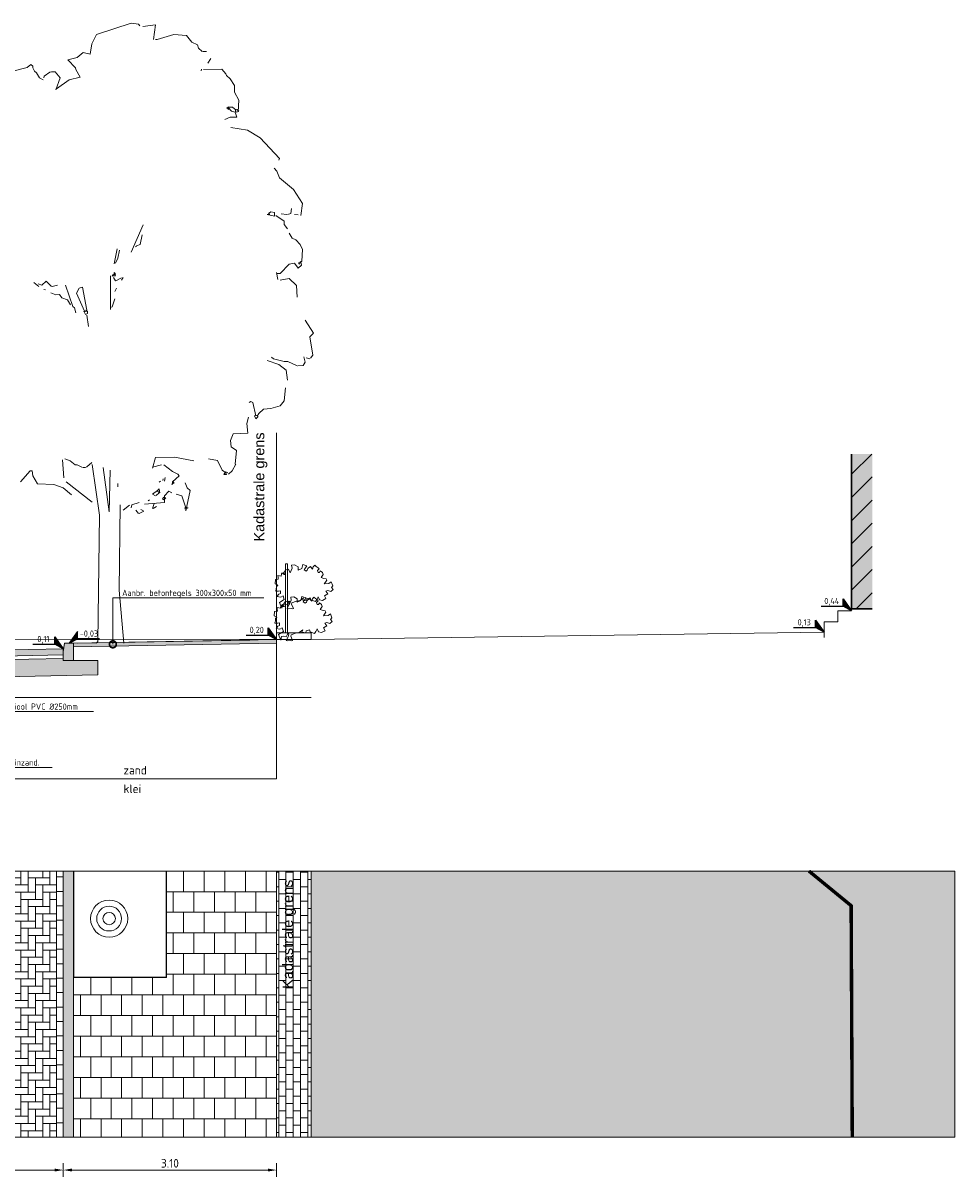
# Model space of a CAD drawing. Header units: metres. Extents: x 92403 to 95147, y 464428 to 465602.
# Tile 125 of 256: x 92451 to 92464, y 465188 to 465204. Entities that reach past the tile are written whole.
import ezdxf
from ezdxf import colors
from ezdxf.entities.mleader import LeaderData, LeaderLine
from ezdxf.enums import TextEntityAlignment as Align
from ezdxf.math import Vec2, Vec3

# ---------------------------------------------------------------- set-up
doc = ezdxf.new("R2010")
doc.units = ezdxf.units.M
for name, pattern in [('AL-NAP_LIJN', [15.25, 12, -1.5, 0.25, -1.5]), ('DASHED', [0.75, 0.5, -0.25]), ('XX-AFBREEK', [7, 4, -1, 1, -1]), ('XX-PROJECTGRENS', [18, 12, -3, 0, -3])]:
    doc.linetypes.add(name, pattern=pattern)
doc.layers.get('0').update_dxf_attribs({"linetype": 'CONTINUOUS'})
doc.layers.get('Defpoints').update_dxf_attribs({"linetype": 'CONTINUOUS'})
for name, color, linetype, lineweight in [('B-RO-VH-VERHARDING_STRAATBAKSTEEN-G', 252, 'CONTINUOUS', 5), ('B-WE-GW-GROND-T25', 7, 'CONTINUOUS', 25), ('B-WE-OG-HOOGTELIJN-G', 7, 'CONTINUOUS', 18), ('B-WE-VH-VERHARDING_FUNDERING-A-50', 252, 'CONTINUOUS', 18), ('B-XX-GR-BOOM-S', 90, 'CONTINUOUS', 18), ('N-RO-OG-TERREIN_VERHARD_TERRAS-O', 7, 'CONTINUOUS', 18), ('N-RO-VH-KANTOPSLUITING_ELEMENT_STALENSTRIP-G', 7, 'CONTINUOUS', 9), ('N-WE-VH-VERHARDING_FUNDERING-A-50', 252, 'CONTINUOUS', 18), ('X-XX-AL-AANKLEDING-S', 250, 'CONTINUOUS', 9), ('X-XX-AL-AFBREEKLIJN-G', 7, 'XX-AFBREEK', 18), ('X-XX-AL-DETAIL1-G', 7, 'CONTINUOUS', 18), ('X-XX-AL-DETAIL1-T18', 7, 'CONTINUOUS', 18), ('X-XX-AL-DETAIL3-V', 253, 'CONTINUOUS', 18), ('X-XX-AL-HOOGTELABEL-S', 7, 'CONTINUOUS', 25), ('X-XX-AL-M', 7, 'CONTINUOUS', 18), ('X-XX-AL-NAP-G', 7, 'AL-NAP_LIJN', 18), ('X-XX-AL-RMB - profiel', 7, 'CONTINUOUS', 9)]:
    doc.layers.add(name, color=color, linetype=linetype, lineweight=lineweight)
doc.layers.add('N-WE-VH-VERHARDING_STRAATBAKSTEEN-DIK-ELLEBOOG-A', color=7, linetype='CONTINUOUS', lineweight=25, true_color=0xe1bfb7)
doc.styles.add('Leiden', font='isocp.shx')
doc.styles.add('NLCS-ISO', font='NLCS-ISO.ttf')
doc.styles.add('NLCS-ISO-M50-T18', font='NLCS-ISO.ttf', dxfattribs={"height": 0.09})
doc.styles.add('NLCS-ISO-M50-T25', font='NLCS-ISO.ttf', dxfattribs={"height": 0.125})
doc.dimstyles.new('NLCS-M50-T25-PIJL_L2_H1', dxfattribs={"dimscale": 0.05, "dimtxt": 2.5, "dimasz": 2.5, "dimexe": 2, "dimexo": 2, "dimgap": 0.7, "dimtad": 1, "dimzin": 0, "dimdsep": 46, "dimtxsty": 'NLCS-ISO-M50-T25', "dimcen": 2.5, "dimdle": 2, "dimclrd": 256, "dimclre": 256, "dimclrt": 256, "dimadec": 1, "dimazin": 0, "dimtfac": 1, "dimtdec": 3, "dimtofl": 0, "dimtmove": 0, "dimatfit": 3, "dimfxl": 2, "dimfxlon": 1, "dimtfillclr": 256, "dimtolj": 1, "dimtzin": 0, "dimlwd": -1, "dimlwe": -1, "dimarcsym": 0})

# ---------------------------------------------------------------- blocks, each defined once
blk = doc.blocks.new('Q_BOOM')
for radius in [0.27, 0.18, 0.09]:
    blk.add_circle((0, 0), radius)
blk = doc.blocks.new('*D166')
at = {"layer": 'Defpoints', "color": 0, "transparency": 16777216}
for p in [(92451.138, 465189.234), (92454.236, 465189.234), (92454.236, 465187.779)]:
    blk.add_point(p, dxfattribs=at)
at = {"layer": 'X-XX-AL-M', "transparency": 16777216}
for p, q in [((92451.138, 465187.879), (92451.138, 465187.679)), ((92454.236, 465187.879), (92454.236, 465187.679)), ((92451.263, 465187.779), (92454.111, 465187.779))]:
    blk.add_line(p, q, dxfattribs=at)
for points in [[(92451.263, 465187.8), (92451.263, 465187.758), (92451.138, 465187.779)], [(92454.111, 465187.8), (92454.111, 465187.758), (92454.236, 465187.779)]]:
    blk.add_solid(points, dxfattribs=at)
at = {"layer": 'X-XX-AL-M', "transparency": 16777216, "insert": (92452.687, 465187.877), "char_height": 0.125, "attachment_point": 5, "style": 'NLCS-ISO-M50-T25'}
blk.add_mtext('\\A1;3.10', dxfattribs=at)
blk = doc.blocks.new('boom 1')
at = {"color": 251, "true_color": 0x636466}
for p, q in [((0.023, 19.566), (1.027, 19.936)), ((1.027, 19.936), (1.24, 19.9)), ((1.24, 19.9), (1.276, 19.846)), ((1.733, 19.884), (1.363, 19.83)), ((1.682, 19.406), (1.733, 19.884)), ((-0.112, 19.267), (0.023, 19.566)), ((2.265, 19.566), (1.787, 19.406)), ((2.635, 19.53), (2.265, 19.566)), ((2.794, 19.317), (2.635, 19.53)), ((-0.157, 18.931), (-0.112, 19.267)), ((1.787, 19.406), (1.733, 19.406)), ((2.951, 19.229), (2.794, 19.317)), ((2.989, 19.124), (2.951, 19.229)), ((3.094, 19.019), (2.989, 19.124)), ((-0.807, 18.754), (-0.54, 18.826)), ((-0.54, 18.826), (-0.365, 18.983)), ((-0.365, 18.983), (-0.157, 18.931)), ((3.11, 19.019), (3.218, 19.019)), ((3.253, 18.646), (3.341, 18.788)), ((-2.412, 18.382), (-1.988, 18.505)), ((-1.988, 18.505), (-1.881, 18.595)), ((-1.881, 18.595), (-1.829, 18.541)), ((-1.829, 18.541), (-1.829, 18.49)), ((-1.829, 18.49), (-1.775, 18.382)), ((-0.592, 18.49), (-0.807, 18.754)), ((-0.578, 18.436), (-0.592, 18.49)), ((3.058, 18.398), (3.076, 18.451)), ((3.659, 18.451), (3.13, 18.436)), ((3.782, 18.292), (3.659, 18.451)), ((-2.733, 17.853), (-2.679, 18.171)), ((-2.679, 18.171), (-2.52, 18.382)), ((-2.52, 18.382), (-2.412, 18.382)), ((-1.775, 18.382), (-1.724, 18.33)), ((-1.724, 18.33), (-1.636, 18.171)), ((-1.636, 18.171), (-1.531, 18.099)), ((-1.495, 18.225), (-1.511, 18.171)), ((-1.336, 18.346), (-1.495, 18.225)), ((-1.284, 18.364), (-1.336, 18.346)), ((-1.179, 18.364), (-1.284, 18.364)), ((-1.035, 18.171), (-1.179, 18.364)), ((-1.159, 17.781), (-1.035, 18.171)), ((-0.771, 18.099), (-0.453, 18.187)), ((-0.453, 18.187), (-0.578, 18.436)), ((3.798, 18.238), (3.782, 18.292)), ((3.904, 18.133), (3.798, 18.238)), ((4.029, 17.922), (3.904, 18.133)), ((-2.943, 17.588), (-2.733, 17.853)), ((-1.141, 17.817), (-0.771, 18.099)), ((4.029, 17.709), (4.029, 17.922)), ((-2.573, 17.357), (-2.838, 17.622)), ((4.155, 17.445), (4.029, 17.709)), ((4.134, 17.075), (4.155, 17.445)), ((-3.262, 17.075), (-3.156, 17.18)), ((-3.156, 17.18), (-2.733, 17.288)), ((-2.733, 17.288), (-2.573, 17.357)), ((3.809, 17.191), (3.852, 17.234)), ((3.87, 17.147), (3.809, 17.191)), ((3.852, 17.234), (3.87, 17.147)), ((3.852, 17.2), (3.87, 17.218)), ((3.942, 17.093), (3.852, 17.2)), ((3.87, 17.218), (3.975, 17.218)), ((3.975, 17.218), (4.083, 17.129)), ((4.056, 17.082), (4.063, 17.129)), ((4.063, 17.129), (4.101, 17.147)), ((4.101, 17.147), (4.155, 17.093)), ((-3.329, 16.756), (-3.277, 16.864)), ((-3.295, 16.969), (-3.262, 17.075)), ((-3.277, 16.864), (-3.295, 16.969)), ((3.747, 16.828), (3.904, 16.9)), ((3.904, 16.9), (4.101, 16.9)), ((4.047, 17.059), (3.942, 17.093)), ((4.101, 16.9), (4.047, 17.059)), ((4.101, 17.059), (4.056, 17.082)), ((4.155, 17.093), (4.101, 17.059)), ((-3.614, 16.492), (-3.488, 16.739)), ((-3.594, 15.804), (-3.614, 16.492)), ((-3.488, 16.739), (-3.329, 16.756)), ((4.404, 16.474), (3.924, 16.564)), ((4.776, 16.227), (4.404, 16.474)), ((5.336, 15.559), (4.776, 16.227)), ((-2.926, 15.416), (-3.242, 15.467)), ((5.318, 15.505), (5.336, 15.559)), ((-4.109, 15.026), (-3.95, 15.115)), ((-3.95, 15.115), (-3.807, 15.01)), ((-3.455, 15.187), (-3.719, 15.01)), ((-3.349, 15.169), (-3.455, 15.187)), ((-3.262, 15.064), (-3.349, 15.169)), ((-2.926, 14.992), (-2.926, 15.416)), ((5.264, 15.151), (5.179, 15.257)), ((5.336, 14.938), (5.264, 15.151)), ((-4.656, 14.761), (-4.513, 14.92)), ((-4.513, 14.92), (-4.194, 14.938)), ((-4.194, 14.938), (-4.109, 15.026)), ((-3.156, 15.064), (-3.262, 15.064)), ((-2.997, 14.958), (-3.156, 15.064)), ((-2.977, 14.958), (-2.926, 14.992)), ((5.744, 14.566), (5.336, 14.938)), ((6.007, 14.111), (5.744, 14.566)), ((5.953, 13.721), (6.007, 14.111)), ((4.982, 13.757), (5.056, 13.768)), ((5.193, 13.703), (4.982, 13.757)), ((5.02, 13.793), (5.087, 13.846)), ((5.056, 13.768), (5.02, 13.793)), ((5.087, 13.846), (5.193, 13.826)), ((5.193, 13.826), (5.193, 13.703)), ((5.549, 13.757), (5.39, 13.775)), ((5.565, 13.757), (5.67, 13.793)), ((5.67, 13.793), (5.688, 13.952)), ((5.881, 13.741), (5.776, 13.757)), ((-5.008, 13.649), (-4.99, 13.703)), ((1.027, 12.537), (1.381, 13.423)), ((5.477, 13.544), (5.231, 13.721)), ((5.477, 13.438), (5.477, 13.544)), ((5.565, 13.297), (5.477, 13.438)), ((-5.167, 13.102), (-5.147, 13.246)), ((-5.147, 13.246), (-5.096, 13.225)), ((1.292, 12.784), (1.345, 13.102)), ((5.708, 12.997), (5.616, 13.154)), ((-5.201, 12.696), (-5.114, 12.837)), ((1.186, 12.75), (1.292, 12.784)), ((5.814, 12.943), (5.708, 12.997)), ((5.935, 12.784), (5.814, 12.943)), ((6.007, 12.624), (5.935, 12.784)), ((-5.378, 12.468), (-5.412, 12.624)), ((-5.291, 12.308), (-5.378, 12.468)), ((-5.36, 12.591), (-5.201, 12.696)), ((-4.266, 12.149), (-3.93, 12.557)), ((-3.93, 12.557), (-3.878, 12.573)), ((-3.878, 12.573), (-3.825, 12.414)), ((-3.825, 12.414), (-3.773, 12.414)), ((0.532, 12.167), (0.623, 12.645)), ((0.639, 12.344), (0.691, 12.609)), ((1.153, 12.716), (1.186, 12.732)), ((5.989, 12.255), (6.007, 12.624)), ((-5.147, 12.167), (-5.291, 12.308)), ((-4.354, 12.187), (-5.147, 12.167)), ((-4.32, 12.08), (-4.354, 12.187)), ((-4.32, 12.133), (-4.266, 12.149)), ((-3.473, 11.797), (-3.578, 12.221)), ((0.57, 12.187), (0.639, 12.344)), ((5.352, 11.849), (5.616, 12.149)), ((5.616, 12.149), (5.776, 12.187)), ((5.776, 12.187), (5.881, 12.028)), ((5.881, 12.028), (5.973, 12.116)), ((5.89, 12.194), (5.953, 12.239)), ((5.919, 12.149), (5.89, 12.194)), ((5.953, 12.239), (5.919, 12.149)), ((5.953, 12.221), (5.989, 12.255)), ((5.973, 12.116), (5.953, 12.221)), ((-4.103, 11.658), (-3.56, 11.831)), ((-3.455, 11.743), (-3.401, 11.779)), ((-3.401, 11.638), (-3.455, 11.743)), ((-3.401, 11.779), (-3.333, 11.737)), ((-3.333, 11.737), (-3.329, 11.638)), ((0.426, 10.685), (0.426, 11.779)), ((0.48, 11.764), (0.498, 11.815)), ((0.57, 11.779), (0.48, 11.764)), ((0.498, 11.815), (0.516, 11.797)), ((0.516, 11.797), (0.543, 11.842)), ((0.532, 11.885), (0.532, 11.799)), ((0.57, 11.831), (0.532, 11.885)), ((0.532, 11.799), (0.57, 11.831)), ((0.543, 11.842), (0.57, 11.779)), ((5.285, 11.656), (5.247, 11.885)), ((5.247, 11.849), (5.352, 11.849)), ((-4.638, 11.389), (-4.618, 11.443)), ((-4.618, 11.443), (-4.103, 11.658)), ((-3.329, 11.638), (-3.401, 11.638)), ((-1.654, 11.427), (-1.796, 11.566)), ((-1.565, 11.479), (-1.67, 11.515)), ((-1.444, 11.604), (-1.565, 11.479)), ((-1.284, 11.427), (-1.444, 11.604)), ((-1.264, 11.427), (-1.107, 11.479)), ((-0.663, 10.791), (-0.876, 11.479)), ((-0.486, 11.373), (-0.381, 11.407)), ((-0.381, 11.407), (-0.262, 10.667)), ((0.57, 11.62), (0.516, 11.725)), ((0.585, 11.62), (0.745, 11.71)), ((0.796, 11.725), (0.745, 11.638)), ((0.745, 11.638), (0.796, 11.725)), ((5.616, 11.692), (5.352, 11.638)), ((5.829, 11.461), (5.616, 11.692)), ((5.847, 11.091), (5.829, 11.461)), ((-5.484, 10.542), (-4.883, 11.071)), ((-4.883, 11.071), (-4.777, 11.037)), ((-1.459, 11.32), (-1.511, 11.335)), ((-1.159, 11.163), (-1.3, 11.23)), ((-1.053, 11.176), (-1.159, 11.163)), ((-0.982, 11.071), (-1.053, 11.176)), ((-0.822, 11.004), (-0.982, 11.071)), ((-0.558, 11.214), (-0.486, 11.373)), ((-0.327, 10.631), (-0.558, 11.214)), ((0.552, 11.268), (0.603, 11.373)), ((-0.735, 10.844), (-0.822, 11.004)), ((-0.612, 10.739), (-0.663, 10.791)), ((-0.578, 10.58), (-0.612, 10.739)), ((0.426, 10.755), (0.48, 10.773)), ((0.48, 10.773), (0.552, 11.037)), ((-5.571, 10.331), (-5.484, 10.542)), ((-0.347, 10.631), (-0.327, 10.613)), ((-0.293, 10.526), (-0.347, 10.631)), ((-0.327, 10.613), (-0.291, 10.636)), ((-0.262, 10.647), (-0.293, 10.667)), ((-0.293, 10.667), (-0.262, 10.647)), ((-0.244, 10.56), (-0.293, 10.526)), ((-0.291, 10.636), (-0.244, 10.631)), ((-0.208, 10.138), (-0.262, 10.508)), ((-0.244, 10.631), (-0.244, 10.56)), ((-5.768, 10.138), (-5.571, 10.331)), ((-5.537, 9.838), (-5.768, 10.138)), ((6.325, 9.925), (6.078, 10.349)), ((-5.555, 9.676), (-5.663, 9.73)), ((-5.484, 9.73), (-5.537, 9.838)), ((-5.484, 9.676), (-5.484, 9.73)), ((6.217, 9.802), (6.325, 9.925)), ((6.305, 9.219), (6.217, 9.802)), ((-5.609, 9.555), (-5.679, 9.661)), ((5.159, 9.096), (5.107, 9.147)), ((5.477, 9.008), (5.159, 9.096)), ((6.078, 8.99), (6.04, 9.165)), ((6.217, 9.096), (6.112, 9.131)), ((6.237, 9.113), (6.305, 9.219)), ((5.316, 8.919), (4.982, 9.044)), ((5.529, 8.726), (5.316, 8.919)), ((5.583, 9.008), (5.477, 9.008)), ((5.565, 8.407), (5.529, 8.726)), ((5.847, 8.869), (5.583, 9.008)), ((5.865, 8.869), (6.024, 8.885)), ((6.024, 8.885), (6.078, 8.99)), ((-5.255, 8.672), (-5.571, 8.656)), ((-5.537, 8.302), (-5.466, 8.461)), ((-5.466, 8.461), (-5.412, 8.479)), ((-5.36, 8.499), (-5.255, 8.672)), ((-5.45, 8.091), (-5.537, 8.302)), ((-5.45, 7.827), (-5.45, 8.091)), ((5.477, 7.739), (5.511, 8.163)), ((-5.235, 7.571), (-5.45, 7.827)), ((4.507, 7.719), (4.453, 7.685)), ((4.558, 7.685), (4.507, 7.719)), ((5.352, 7.58), (5.477, 7.739)), ((-5.008, 7.367), (-5.235, 7.571)), ((-3.421, 7.19), (-3.295, 7.383)), ((4.648, 7.262), (4.558, 7.685)), ((4.735, 7.331), (4.877, 7.475)), ((4.877, 7.475), (5.087, 7.49)), ((5.087, 7.49), (5.352, 7.58)), ((-4.795, 7.226), (-5.008, 7.367)), ((-4.903, 7.085), (-4.795, 7.226)), ((-4.867, 6.997), (-4.903, 7.085)), ((-3.95, 6.892), (-3.647, 7.085)), ((-3.647, 7.085), (-3.647, 7.138)), ((4.612, 7.262), (4.702, 7.277)), ((4.648, 7.156), (4.612, 7.262)), ((4.708, 7.224), (4.648, 7.156)), ((4.684, 7.244), (4.735, 7.331)), ((4.702, 7.277), (4.708, 7.224)), ((-4.656, 6.908), (-4.867, 6.997)), ((-4.602, 6.854), (-4.656, 6.908)), ((-4.585, 6.854), (-3.95, 6.892)), ((-0.931, 5.255), (-0.965, 5.835)), ((-0.738, 5.802), (-0.895, 5.871)), ((-0.595, 5.678), (-0.738, 5.802)), ((-0.258, 5.607), (-0.117, 5.746)), ((1.646, 5.571), (1.736, 5.907)), ((1.736, 5.907), (2.285, 5.919)), ((2.285, 5.919), (2.848, 5.8)), ((3.536, 5.816), (3.271, 5.869)), ((3.675, 5.499), (3.536, 5.816)), ((-1.902, 5.481), (-2.182, 5.129)), ((-1.848, 5.481), (-1.902, 5.481)), ((-1.83, 5.322), (-1.848, 5.481)), ((-0.541, 5.678), (-0.595, 5.678)), ((-0.382, 5.586), (-0.541, 5.678)), ((-0.364, 5.586), (-0.31, 5.586)), ((-0.31, 5.586), (-0.258, 5.607)), ((0.108, 4.049), (-0.101, 5.681)), ((0.393, 4.154), (0.215, 5.585)), ((0.393, 4.154), (0.417, 5.508)), ((1.646, 5.605), (1.91, 5.677)), ((2.226, 5.464), (1.982, 5.677)), ((2.386, 5.376), (2.226, 5.464)), ((2.424, 5.325), (2.386, 5.376)), ((3.782, 5.412), (3.675, 5.499)), ((3.717, 5.367), (3.735, 5.39)), ((3.8, 5.358), (3.717, 5.367)), ((3.735, 5.39), (3.767, 5.446)), ((3.767, 5.446), (3.8, 5.358)), ((3.834, 5.412), (3.782, 5.446)), ((3.782, 5.446), (3.834, 5.412)), ((3.96, 5.484), (3.852, 5.376)), ((4.065, 5.694), (3.96, 5.484)), ((-2.942, 5.129), (-3.047, 5.129)), ((-2.888, 4.97), (-2.942, 5.129)), ((-2.872, 4.97), (-2.608, 5.057)), ((-2.608, 5.057), (-2.449, 5.042)), ((-1.691, 5.057), (-1.83, 5.322)), ((-1.213, 5.042), (-1.691, 5.057)), ((-0.949, 4.936), (-1.213, 5.042)), ((-0.101, 4.474), (-0.859, 5.129)), ((0.639, 4.968), (0.639, 5.073)), ((1.841, 5.112), (1.877, 5.147)), ((1.946, 5.165), (1.962, 5.219)), ((2, 5.147), (2.016, 5.271)), ((2.276, 5.078), (2.213, 5.042)), ((2.213, 5.042), (2.231, 5.071)), ((2.226, 5.127), (2.424, 5.325)), ((2.226, 5.076), (2.226, 5.127)), ((2.231, 5.071), (2.247, 5.127)), ((2.247, 5.127), (2.276, 5.078)), ((2.655, 4.934), (2.601, 5.094)), ((-0.7, 4.705), (-0.949, 4.936)), ((1.646, 4.724), (1.789, 4.847)), ((1.736, 4.67), (1.646, 4.724)), ((1.751, 4.69), (1.841, 4.775)), ((1.803, 4.856), (1.841, 4.901)), ((1.805, 4.811), (1.803, 4.856)), ((1.857, 4.775), (1.805, 4.811)), ((1.841, 4.901), (1.857, 4.775)), ((2, 4.67), (2.121, 4.829)), ((2.121, 4.829), (2.213, 4.775)), ((2.496, 4.67), (2.334, 4.724)), ((2.617, 4.195), (2.742, 4.847)), ((2.742, 4.847), (2.655, 4.934)), ((0.684, 1.629), (0.709, 4.383)), ((0.798, 4.21), (0.976, 4.372)), ((1.029, 4.282), (1.047, 4.387)), ((1.047, 4.387), (1.26, 4.459)), ((1.417, 4.405), (2, 4.459)), ((1.558, 4.547), (1.525, 4.511)), ((1.525, 4.511), (1.558, 4.547)), ((1.646, 4.266), (1.697, 4.423)), ((1.942, 4.578), (1.982, 4.636)), ((1.982, 4.547), (1.942, 4.578)), ((1.982, 4.636), (2.02, 4.598)), ((2.031, 4.614), (1.982, 4.547)), ((2, 4.459), (2, 4.67)), ((2.02, 4.598), (2.031, 4.614)), ((2.617, 4.282), (2.496, 4.67)), ((0.062, -0.023), (0.108, 4.049)), ((1.24, 4.103), (1.168, 4.21)), ((1.26, 4.103), (1.399, 4.174)), ((1.399, 4.174), (1.312, 4.228)), ((1.664, 4.266), (1.769, 4.334)), ((2.583, 4.282), (2.688, 4.282)), ((2.601, 4.246), (2.583, 4.282)), ((2.688, 4.282), (2.601, 4.246)), ((0.818, -0.077), (0.684, 1.629)), ((0.009, -0.077), (0.062, -0.023))]:
    blk.add_line(p, q, dxfattribs=at)
at = {"color": 251, "true_color": 0x636466, "flags": 128}
for points in [[(-3.296, 7.225), (-3.418, 6.938), (-3.506, 6.706), (-3.218, 6.584), (-3.318, 6.374), (-3.473, 6.253), (-3.517, 5.943), (-3.318, 5.656), (-3.451, 5.258), (-3.263, 5.192)], [(4.045, 5.7), (4.09, 6.142), (3.935, 6.253), (3.913, 6.463), (3.99, 6.672), (4.421, 6.695), (4.388, 7.004), (4.432, 7.214)]]:
    blk.add_lwpolyline(points, dxfattribs=at)
blk = doc.blocks.new('*D168')
at = {"layer": 'Defpoints', "color": 0, "transparency": 16777216}
for p in [(92449.138, 465189.234), (92451.138, 465189.234), (92451.138, 465187.779)]:
    blk.add_point(p, dxfattribs=at)
at = {"layer": 'X-XX-AL-M', "transparency": 16777216}
for p, q in [((92449.138, 465187.879), (92449.138, 465187.679)), ((92451.138, 465187.879), (92451.138, 465187.679)), ((92449.263, 465187.779), (92451.013, 465187.779))]:
    blk.add_line(p, q, dxfattribs=at)
for points in [[(92449.263, 465187.8), (92449.263, 465187.758), (92449.138, 465187.779)], [(92451.013, 465187.8), (92451.013, 465187.758), (92451.138, 465187.779)]]:
    blk.add_solid(points, dxfattribs=at)
at = {"layer": 'X-XX-AL-M', "transparency": 16777216, "insert": (92450.138, 465187.877), "char_height": 0.125, "attachment_point": 5, "style": 'NLCS-ISO-M50-T25'}
blk.add_mtext('\\A1;2.00', dxfattribs=at)
blk = doc.blocks.new('gevel_gebouw')
at = {"layer": 'X-XX-AL-DETAIL1-G'}
h = blk.add_hatch(color=9, dxfattribs=at)
h.dxf.hatch_style = 1
h.paths.add_polyline_path([(94764.84, 462768.266), (94764.44, 462768.266), (94764.44, 462765.266), (94764.84, 462765.266)])
h = blk.add_hatch(dxfattribs=at)
h.set_pattern_fill('ANSI31', scale=0.1, angle=90)
h.set_pattern_definition([(135, (0.00387, 0), (-0.22450640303, -0.22450640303), [])])
h.paths.add_polyline_path([(94764.84, 462768.266), (94764.44, 462768.266), (94764.44, 462765.266), (94764.84, 462765.266)])
at = {"layer": 'X-XX-AL-DETAIL1-G', "color": 7, "lineweight": 30, "flags": 128}
for points in [[(94764.84, 462765.266), (94764.84, 462768.266)], [(94764.84, 462765.266), (94764.44, 462765.266)]]:
    blk.add_lwpolyline(points, dxfattribs=at)
blk = doc.blocks.new('SAL-HOOGTELABEL_02-SO')
for p, q in [((2.46, 3.44), (0, 0)), ((2.46, 1.31), (2.46, 3.44)), ((0, 0), (2.46, 1.31)), ((8.84, 1.31), (2.46, 1.31))]:
    blk.add_line(p, q)
blk.add_solid([(2.46, 3.44), (0, 0), (2.46, 1.31)])
at = {"style": 'NLCS-ISO'}
blk.add_attdef('...', text='', height=1.8, dxfattribs=at).set_placement((5.77, 2.62), align=Align.MIDDLE)
blk = doc.blocks.new('_DotSmall')
at = {"const_width": 0.5}
blk.add_lwpolyline([(-0.0625, 0, 1), (0.0625, 0, 1)], format="xyb", close=True, dxfattribs=at)

msp = doc.modelspace()

# ---------------------------------------------------------------- hatches: boundary and pattern name
at = {"layer": 'B-RO-VH-VERHARDING_STRAATBAKSTEEN-G', "ltscale": 0.1, "true_color": 0x794e4e}
h = msp.add_hatch(dxfattribs=at)
h.set_pattern_fill('KF-HALFSTEENS', color=27)
h.set_pattern_definition([(0, (92451.03815, 465188.25689), (0.105, 0.105), [0.105, -0.105]), (90, (92451.03815, 465188.25689), (-0.105, 6e-18), [])])
h.paths.add_polyline_path([(92451.138148, 465192.122691), (92451.038148, 465192.122691), (92451.038148, 465188.256892), (92451.138148, 465188.256892)])
at = {"layer": 'B-RO-VH-VERHARDING_STRAATBAKSTEEN-G', "ltscale": 0.1, "true_color": 0x794e4e, "transparency": 33554687}
h = msp.add_hatch(dxfattribs=at)
h.set_pattern_fill('KF-HALFSTEENS', color=27)
h.set_pattern_definition([(0, (92440.4075, 465282.72037), (0.105, 0.105), [0.105, -0.105]), (90, (92440.4075, 465282.72037), (-0.105, 6e-18), [])])
h.paths.add_polyline_path([(92454.736986, 465192.122691), (92454.236986, 465192.122691), (92454.236986, 465188.256892), (92454.736986, 465188.256892)])
at = {"layer": 'B-WE-VH-VERHARDING_FUNDERING-A-50'}
h = msp.add_hatch(dxfattribs=at)
h.set_pattern_fill('AVH-FUNDERING_GRANULAAT', color=256, scale=0.03, pattern_type=2)
h.set_pattern_definition([(0, (0.285, 0.192), (0, 0.3), [0, -0.3]), (0, (0.288, 0.087), (0, 0.3), [0, -0.3]), (0, (0.297, 0.249), (0, 0.3), [0, -0.3]), (338.1986, (0.141, 0.156), (0.900000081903, -0.29999997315), [0.0323109, -1.5832386]), (216.8699, (0.171, 0.144), (0.899999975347, 0.600000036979), [0.015, -1.485]), (130.6013, (0.159, 0.135), (1.5000001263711, -1.7999997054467), [0.0276585, -2.7382047]), (206.5651, (0.06, 0.099), (-0.299999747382, -0.30000039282), [0.0067083, -0.6641121]), (326.3099, (0.054, 0.096), (0.599999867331, -0.300000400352), [0.0108168, -1.0708488]), (108.4349, (0.063, 0.09), (-0.299999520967, 0.600000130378), [0.0094869, -0.9391965]), (225, (0.252, 0.069), (-5e-17, -0.30000009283), [0.0127278, -0.4115361]), (0, (0.243, 0.06), (0.3, 0.3), [0.018, -0.282]), (135, (0.261, 0.06), (-0.30000009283, 3e-17), [0.0127278, -0.4115361]), (251.5651, (0.216, 0.261), (0.299999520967, 0.600000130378), [0.0094869, -0.9391965]), (0, (0.213, 0.252), (0.3, 0.3), [0.015, -0.285]), (143.1301, (0.228, 0.252), (-0.899999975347, 0.600000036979), [0.015, -1.485]), (213.6901, (0.057, 0.264), (0.599999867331, 0.300000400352), [0.0108168, -1.0708488]), (341.5651, (0.048, 0.258), (-0.600000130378, 0.299999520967), [0.0189738, -0.9297096]), (126.8699, (0.066, 0.252), (0.600000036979, -0.899999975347), [0.015, -1.485]), (0, (0.144, 0.252), (0, 0.3), [0, -0.3]), (0, (0.063, 0.174), (0, 0.3), [0, -0.3]), (0, (0.147, 0.063), (0, 0.3), [0, -0.3]), (0, (0.228, 0.156), (0, 0.3), [0, -0.3]), (0, (0.141, 0.207), (0, 0.3), [0, -0.3]), (0, (0.075, 0.216), (0, 0.3), [0, -0.3]), (0, (0.102, 0.198), (0, 0.3), [0, -0.3]), (0, (0.09, 0.126), (0, 0.3), [0, -0.3]), (0, (0.018, 0.138), (0, 0.3), [0, -0.3]), (0, (0.021, 0.207), (0, 0.3), [0, -0.3]), (0, (0.012, 0.273), (0, 0.3), [0, -0.3]), (0, (0.105, 0.285), (0, 0.3), [0, -0.3]), (0, (0.171, 0.297), (0, 0.3), [0, -0.3]), (0, (0.276, 0.285), (0, 0.3), [0, -0.3]), (0, (0.204, 0.192), (0, 0.3), [0, -0.3]), (0, (0.174, 0.246), (0, 0.3), [0, -0.3]), (0, (0.198, 0.102), (0, 0.3), [0, -0.3]), (0, (0.108, 0.087), (0, 0.3), [0, -0.3]), (0, (0.198, 0.021), (0, 0.3), [0, -0.3]), (0, (0.099, 0.039), (0, 0.3), [0, -0.3]), (0, (0.003, 0.03), (0, 0.3), [0, -0.3]), (0, (0.039, 0.015), (0, 0.3), [0, -0.3]), (0, (0.042, 0.057), (0, 0.3), [0, -0.3]), (0, (0.243, 0.009), (0, 0.3), [0, -0.3]), (0, (0.279, 0.132), (0, 0.3), [0, -0.3]), (0, (0.264, 0.222), (0, 0.3), [0, -0.3]), (0, (0.126, 0.006), (0, 0.3), [0, -0.3])])
h.paths.add_polyline_path([(92451.638148, 465195.181186), (92451.138148, 465195.181186), (92451.138148, 465195.211169), (92449.136652, 465195.171149), (92445.138447, 465195.289397), (92445.138447, 465195.238367), (92445.140803, 465195.238367), (92445.140794, 465195.193367), (92444.945803, 465195.193367), (92444.695803, 465195.193367), (92444.638447, 465195.193367), (92444.638447, 465195.054075), (92449.135455, 465194.921075), (92451.642347, 465194.971201)])
at = {"layer": 'N-WE-VH-VERHARDING_STRAATBAKSTEEN-DIK-ELLEBOOG-A', "lineweight": 0, "ltscale": 1}
h = msp.add_hatch(color=256, dxfattribs=at)
h.dxf.hatch_style = 1
h.paths.add_polyline_path([(92451.138148, 465195.306186), (92451.138148, 465195.351186), (92449.138148, 465195.311186), (92445.220855, 465195.427054), (92445.138148, 465195.426905), (92445.138148, 465195.413507), (92445.138447, 465195.411637), (92445.138447, 465195.339419), (92449.136891, 465195.221164), (92451.138148, 465195.261179)])
at = {"layer": 'X-XX-AL-DETAIL3-V'}
h = msp.add_hatch(color=254, dxfattribs=at)
h.dxf.hatch_style = 1
h.paths.add_polyline_path([(92454.236302, 465195.434492), (92454.236302, 465195.443207), (92451.701756, 465195.438665), (92451.288148, 465195.431186), (92451.288148, 465195.381178)])
h.paths.add_polyline_path([(92454.236302, 465195.4845), (92452.018248, 465195.444389), (92452.018697, 465195.439233), (92454.236302, 465195.443207)])
at = {"layer": 'X-XX-AL-RMB - profiel', "true_color": 0x717384}
h = msp.add_hatch(color=8, dxfattribs=at)
h.dxf.hatch_style = 1
h.paths.add_polyline_path([(92451.138148, 465195.181186), (92451.288148, 465195.181186), (92451.288148, 465195.431186), (92451.158148, 465195.431186), (92451.138148, 465195.306186)])
at = {"layer": 'X-XX-AL-RMB - profiel', "ltscale": 0.1, "true_color": 0x794e4e}
h = msp.add_hatch(dxfattribs=at)
h.set_pattern_fill('KF-KEPER', color=27, angle=90)
h.set_pattern_definition([(90, (92578.83457, 464366.83035), (-0.105, 0.105), [0.315, -0.105]), (0, (92578.62457, 464366.83035), (-0.105, 0.105), [0.315, -0.105])])
h.paths.add_polyline_path([(92451.038148, 465192.122691), (92449.138148, 465192.122691), (92449.138148, 465188.256892), (92451.038148, 465188.256892)])
at = {"layer": 'X-XX-AL-RMB - profiel', "ltscale": 1}
h = msp.add_hatch(color=251, dxfattribs=at)
h.dxf.hatch_style = 1
h.paths.add_polyline_path([(92451.288148, 465192.122691), (92451.138148, 465192.122691), (92451.138148, 465188.256892), (92451.288148, 465188.256892)])
at = {"layer": 'X-XX-AL-RMB - profiel', "true_color": 0x000000}
h = msp.add_hatch(dxfattribs=at)
h.set_pattern_fill('AVH-TEGEL_300X300_HALFST', color=18, angle=90, pattern_type=2)
h.set_pattern_definition([(90, (92454.2363, 465192.12269), (-0.15, 0.3), [0.3, -0.3]), (180, (92454.2363, 465192.1227), (-4e-17, -0.3), [])])
h.paths.add_polyline_path([(92454.236302, 465188.256892), (92451.288148, 465188.256892), (92451.288148, 465190.575374), (92452.638148, 465190.575374), (92452.638148, 465192.122691), (92454.236302, 465192.122691)])
at = {"layer": 'X-XX-AL-RMB - profiel', "true_color": 0xcfc9ba, "transparency": 33554636}
h = msp.add_hatch(color=9, dxfattribs=at)
h.dxf.hatch_style = 1
h.paths.add_polyline_path([(92461.966252, 465192.122691), (92454.736986, 465192.122691), (92454.736986, 465188.256892), (92462.595514, 465188.256892), (92462.57933, 465191.61944)])
at = {"layer": 'X-XX-AL-RMB - profiel', "true_color": 0x9e9e9e}
h = msp.add_hatch(color=253, dxfattribs=at)
h.dxf.hatch_style = 1
h.paths.add_polyline_path([(92464.086302, 465192.122691), (92461.966252, 465192.122691), (92462.57933, 465191.61944), (92462.595514, 465188.256892), (92464.086302, 465188.256892)])

# ---------------------------------------------------------------- linework, layer by layer
at = {"layer": 'B-WE-OG-HOOGTELIJN-G', "color": 1, "linetype": 'DASHED', "ltscale": 5, "flags": 128}
msp.add_lwpolyline([(92429.142167, 465195.6155), (92432.168067, 465195.5075), (92432.251421, 465195.4975), (92432.291918, 465195.4015), (92434.173484, 465195.3345), (92436.637849, 465195.4655), (92438.371853, 465195.4995), (92438.420863, 465195.6205), (92438.541283, 465195.6225), (92438.834192, 465195.6375), (92444.663873, 465195.5775), (92444.983454, 465195.5765), (92445.087938, 465195.5725), (92445.138148, 465195.4345), (92447.979309, 465195.4095), (92451.166836, 465195.3495), (92451.205111, 465195.4205), (92451.30552, 465195.4315), (92454.236302, 465195.4845)], dxfattribs=at)
at = {"layer": 'N-RO-OG-TERREIN_VERHARD_TERRAS-O', "flags": 128}
msp.add_lwpolyline([(92454.236302, 465195.434492), (92454.236302, 465195.4845), (92451.288148, 465195.431186), (92451.288148, 465195.381178)], close=True, dxfattribs=at)
at = {"layer": 'N-RO-VH-KANTOPSLUITING_ELEMENT_STALENSTRIP-G', "color": 30, "flags": 128}
for points in [[(92451.288148, 465192.122691), (92451.288148, 465190.575374), (92452.638148, 465190.575374), (92452.638148, 465192.122691)], [(92451.293148, 465192.122691), (92451.293148, 465190.580374), (92452.633148, 465190.580374), (92452.633148, 465192.122691)]]:
    msp.add_lwpolyline(points, close=True, dxfattribs=at)
at = {"layer": 'N-WE-VH-VERHARDING_FUNDERING-A-50'}
msp.add_line((92451.638148, 465195.181186), (92451.642347, 465194.971201), dxfattribs=at)
at = {"layer": 'X-XX-AL-AANKLEDING-S', "color": 251}
for points in [[(92454.579445, 465196.054123), (92454.526265, 465196.043987), (92454.459388, 465196.020982), (92454.454011, 465195.998987), (92454.480355, 465195.937873), (92454.465076, 465195.931287), (92454.451316, 465195.936013), (92454.407759, 465195.933223), (92454.388343, 465195.938708), (92454.41535, 465195.989781), (92454.42632, 465196.028613), (92454.419734, 465196.043891), (92454.406145, 465196.028442), (92454.389519, 465195.990369), (92454.353136, 465195.998132), (92454.32089, 465195.993823), (92454.31085, 465195.940472), (92454.277048, 465196.023532), (92454.348583, 465196.066596), (92454.332627, 465196.118432), (92454.295482, 465196.098887), (92454.240883, 465196.11079), (92454.269011, 465196.14706), (92454.293356, 465196.155674), (92454.291866, 465196.191226), (92454.26638, 465196.188266), (92454.264315, 465196.188026), (92454.224086, 465196.18891), (92454.224319, 465196.19955), (92454.232027, 465196.216608), (92454.233278, 465196.255024), (92454.252721, 465196.268933), (92454.242529, 465196.282516), (92454.215793, 465196.293703), (92454.219053, 465196.358653), (92454.260331, 465196.360383), (92454.259121, 465196.389269), (92454.256279, 465196.413635), (92454.303857, 465196.407772), (92454.309623, 465196.437736), (92454.310706, 465196.455327), (92454.344961, 465196.432278), (92454.365022, 465196.431416), (92454.337887, 465196.452145), (92454.371917, 465196.496518), (92454.41027, 465196.505982), (92454.431569, 465196.456988), (92454.46027, 465196.523004), (92454.455175, 465196.563904), (92454.498571, 465196.57096), (92454.54977, 465196.540764), (92454.550195, 465196.493384), (92454.602533, 465196.516658), (92454.617804, 465196.574254), (92454.677099, 465196.555659), (92454.636646, 465196.497007), (92454.664633, 465196.480765), (92454.682518, 465196.494608), (92454.691132, 465196.518668), (92454.696182, 465196.522284), (92454.730238, 465196.547411), (92454.736796, 465196.533676), (92454.758887, 465196.5092), (92454.76899, 465196.541179), (92454.792407, 465196.565728), (92454.812385, 465196.548235), (92454.841267, 465196.529281), (92454.854495, 465196.511504), (92454.830752, 465196.488512), (92454.838896, 465196.46175), (92454.859365, 465196.45737), (92454.871359, 465196.481441), (92454.902091, 465196.46178), (92454.911128, 465196.432305), (92454.8824, 465196.385536), (92454.924336, 465196.371581), (92454.954151, 465196.367593), (92454.96386, 465196.346919), (92454.944705, 465196.319929), (92454.929043, 465196.29649), (92454.996471, 465196.301018), (92455.030566, 465196.32523), (92455.053789, 465196.267544), (92455.033044, 465196.241273), (92455.056133, 465196.211602), (92455.023154, 465196.185604), (92454.979803, 465196.196095), (92454.951945, 465196.190607), (92454.979963, 465196.148834), (92454.93044, 465196.120441), (92454.953226, 465196.079365), (92454.900771, 465196.052682), (92454.859352, 465196.060505), (92454.837937, 465196.106089), (92454.821412, 465196.065985), (92454.801523, 465196.037917), (92454.735557, 465196.060554), (92454.72578, 465196.089081), (92454.677151, 465196.076568), (92454.67391, 465196.048412), (92454.616507, 465196.0591), (92454.629168, 465196.092103), (92454.579433, 465196.054139)], [(92454.566345, 465195.589223), (92454.513165, 465195.579088), (92454.446287, 465195.556083), (92454.440911, 465195.534087), (92454.467255, 465195.472974), (92454.451976, 465195.466388), (92454.438216, 465195.471114), (92454.394658, 465195.468324), (92454.375243, 465195.473809), (92454.40225, 465195.524882), (92454.41322, 465195.563714), (92454.406634, 465195.578992), (92454.393044, 465195.563543), (92454.376419, 465195.52547), (92454.340035, 465195.533232), (92454.30779, 465195.528924), (92454.29775, 465195.475573), (92454.263948, 465195.558633), (92454.335483, 465195.601697), (92454.319527, 465195.653533), (92454.282382, 465195.633988), (92454.227783, 465195.645891), (92454.255911, 465195.682161), (92454.280256, 465195.690775), (92454.278766, 465195.726327), (92454.25328, 465195.723367), (92454.251215, 465195.723127), (92454.210985, 465195.72401), (92454.211219, 465195.734651), (92454.218927, 465195.751709), (92454.220178, 465195.790125), (92454.23962, 465195.804033), (92454.229429, 465195.817616), (92454.202693, 465195.828804), (92454.205952, 465195.893754), (92454.247231, 465195.895483), (92454.24602, 465195.924369), (92454.243179, 465195.948735), (92454.290757, 465195.942873), (92454.296523, 465195.972837), (92454.297606, 465195.990428), (92454.331861, 465195.967378), (92454.351922, 465195.966517), (92454.324787, 465195.987246), (92454.358816, 465196.031619), (92454.39717, 465196.041082), (92454.418468, 465195.992088), (92454.44717, 465196.058104), (92454.442075, 465196.099004), (92454.485471, 465196.106061), (92454.536669, 465196.075865), (92454.537094, 465196.028484), (92454.589433, 465196.051758), (92454.604704, 465196.109355), (92454.663999, 465196.090759), (92454.623545, 465196.032107), (92454.651533, 465196.015866), (92454.669418, 465196.029709), (92454.678032, 465196.053769), (92454.683082, 465196.057385), (92454.717138, 465196.082512), (92454.723695, 465196.068776), (92454.745787, 465196.044301), (92454.755889, 465196.076279), (92454.779307, 465196.100829), (92454.799285, 465196.083335), (92454.828167, 465196.064382), (92454.841395, 465196.046605), (92454.817652, 465196.023613), (92454.825796, 465195.996851), (92454.846264, 465195.992471), (92454.858259, 465196.016542), (92454.888991, 465195.99688), (92454.898028, 465195.967406), (92454.8693, 465195.920636), (92454.911236, 465195.906681), (92454.941051, 465195.902694), (92454.950759, 465195.88202), (92454.931605, 465195.85503), (92454.915943, 465195.831591), (92454.983371, 465195.836119), (92455.017466, 465195.86033), (92455.040688, 465195.802645), (92455.019944, 465195.776374), (92455.043033, 465195.746702), (92455.010053, 465195.720705), (92454.966703, 465195.731196), (92454.938845, 465195.725707), (92454.966863, 465195.683935), (92454.917339, 465195.655541), (92454.940126, 465195.614466), (92454.88767, 465195.587783), (92454.846252, 465195.595605), (92454.824836, 465195.64119), (92454.808312, 465195.601086), (92454.788423, 465195.573018), (92454.722457, 465195.595655), (92454.712679, 465195.624182), (92454.664051, 465195.611669), (92454.66081, 465195.583513), (92454.603407, 465195.594201), (92454.616068, 465195.627203), (92454.566332, 465195.589239)]]:
    msp.add_lwpolyline(points, close=True, dxfattribs=at)
at = {"layer": 'X-XX-AL-AFBREEKLIJN-G', "color": 251, "flags": 128}
msp.add_lwpolyline([(92454.236302, 465193.4645), (92429.142167, 465193.4645)], dxfattribs=at)
at = {"layer": 'X-XX-AL-NAP-G', "color": 142, "flags": 128}
for points in [[(92454.736301, 465195.49014), (92428.042167, 465195.442312)], [(92454.736302, 465194.642312), (92428.042167, 465194.642312)]]:
    msp.add_lwpolyline(points, dxfattribs=at)
at = {"layer": 'X-XX-AL-RMB - profiel'}
for p, q in [((92462.186302, 465195.5945), (92454.736302, 465195.4845)), ((92462.186302, 465195.514491), (92462.186302, 465195.5945)), ((92454.736302, 465195.4845), (92454.236302, 465195.4845)), ((92454.236302, 465195.4845), (92454.236302, 465195.405205))]:
    msp.add_line(p, q, dxfattribs=at)
at = {"layer": 'X-XX-AL-RMB - profiel', "color": 150, "linetype": 'XX-PROJECTGRENS', "true_color": 0x0078f0, "flags": 128}
for points in [[(92454.236302, 465193.4645), (92454.236302, 465198.489036)], [(92454.236302, 465188.256892), (92454.236302, 465192.122691)]]:
    msp.add_lwpolyline(points, dxfattribs=at)
at = {"layer": 'X-XX-AL-RMB - profiel', "flags": 128}
for points in [[(92454.393526, 465195.5845), (92454.365288, 465195.5845), (92454.365288, 465196.5845), (92454.393526, 465196.5845)], [(92454.236302, 465195.5845), (92454.736302, 465195.5845), (92454.736302, 465195.4845), (92454.236302, 465195.4845)], [(92445.138148, 465195.4295), (92449.138148, 465195.311186), (92451.138148, 465195.351186), (92451.138148, 465195.261179), (92449.136891, 465195.221164), (92445.138148, 465195.339428)]]:
    msp.add_lwpolyline(points, close=True, dxfattribs=at)
for points in [[(92462.586302, 465195.9045), (92462.386302, 465195.9045), (92462.386302, 465195.744669), (92462.186302, 465195.744669), (92462.186302, 465195.5945)], [(92444.695803, 465195.193367), (92444.638447, 465195.193367), (92444.638447, 465195.054075), (92449.135455, 465194.921075), (92451.642347, 465194.971201), (92451.638148, 465195.181186), (92451.288148, 465195.181186)], [(92454.236302, 465188.256892), (92454.236302, 465192.122691)]]:
    msp.add_lwpolyline(points, dxfattribs=at)
at = {"layer": 'X-XX-AL-RMB - profiel'}
for points in [[(92451.138148, 465195.181186), (92451.288148, 465195.181186), (92451.288148, 465195.431186), (92451.158148, 465195.431186), (92451.138148, 465195.306186)], [(92464.086302, 465192.122691), (92421.372167, 465192.122691), (92421.372167, 465188.256892), (92464.086302, 465188.256892)], [(92451.288148, 465192.122691), (92451.138148, 465192.122691), (92451.138148, 465188.256892), (92451.288148, 465188.256892)]]:
    msp.add_lwpolyline(points, close=True, dxfattribs=at)
for points in [[(92451.138148, 465195.211169), (92449.136652, 465195.171149), (92445.138447, 465195.289397)], [(92454.236302, 465192.122691), (92454.236302, 465188.256892)], [(92454.736302, 465192.122691), (92454.736302, 465188.256892)]]:
    msp.add_lwpolyline(points, dxfattribs=at)
at = {"layer": 'X-XX-AL-RMB - profiel', "color": 27, "true_color": 0x794e4e}
msp.add_lwpolyline([(92451.038148, 465188.256892), (92451.038148, 465192.122691)], dxfattribs=at)
at = {"layer": 'X-XX-AL-RMB - profiel', "const_width": 0.05, "flags": 128}
for points in [[(92461.966252, 465192.122691), (92462.57933, 465191.61944), (92462.591803, 465189.061688)], [(92462.591803, 465189.061688), (92462.595514, 465188.256892)]]:
    msp.add_lwpolyline(points, dxfattribs=at)

# ---------------------------------------------------------------- block references
at = {"xscale": -0.75, "yscale": 0.75, "zscale": 0.75}
msp.add_blockref('gevel_gebouw', (163536.215982, 118121.980834), dxfattribs=at)
at = {"layer": 'B-XX-GR-BOOM-S', "rotation": 359.3724637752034}
msp.add_blockref('Q_BOOM', (92451.80474, 465191.431735), dxfattribs=at)
at = {"layer": 'X-XX-AL-AANKLEDING-S', "color": 251, "true_color": 0x636466, "xscale": 0.5, "yscale": 0.45, "zscale": 0.4}
msp.add_blockref('boom 1', (92451.610058, 465195.469727), dxfattribs=at)
at = {"layer": 'X-XX-AL-HOOGTELABEL-S'}
ref = msp.add_blockref('SAL-HOOGTELABEL_02-SO', (92462.586302, 465195.9045), dxfattribs=dict(at, xscale=-0.05000000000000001, yscale=0.05000000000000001, zscale=0.05000000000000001))
ref.add_attrib('...', '0,44', dxfattribs={"layer": '0', "height": 0.09, "style": 'NLCS-ISO'}).set_placement((92462.297664, 465196.035263), align=Align.MIDDLE)
ref = msp.add_blockref('SAL-HOOGTELABEL_02-SO', (92462.186302, 465195.5945), dxfattribs=dict(at, xscale=-0.05000000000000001, yscale=0.05000000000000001, zscale=0.05000000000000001))
ref.add_attrib('...', '0,13', dxfattribs={"layer": '0', "height": 0.09, "style": 'NLCS-ISO'}).set_placement((92461.897664, 465195.725263), align=Align.MIDDLE)
ref = msp.add_blockref('SAL-HOOGTELABEL_02-SO', (92451.138148, 465195.351186), dxfattribs=dict(at, xscale=-0.05000000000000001, yscale=0.05000000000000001, zscale=0.05000000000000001))
ref.add_attrib('...', '0,11', dxfattribs={"layer": '0', "height": 0.09, "style": 'NLCS-ISO'}).set_placement((92450.84951, 465195.481948), align=Align.MIDDLE)
at = {"layer": 'X-XX-AL-HOOGTELABEL-S', "xscale": 0.05000000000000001, "yscale": 0.05000000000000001, "zscale": 0.05000000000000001}
msp.add_blockref('SAL-HOOGTELABEL_02-SO', (92451.223148, 465195.431186), dxfattribs=at).add_auto_attribs({'...': '-0,03'})
at = {"layer": 'X-XX-AL-HOOGTELABEL-S'}
ref = msp.add_blockref('SAL-HOOGTELABEL_02-SO', (92454.236302, 465195.4845), dxfattribs=dict(at, xscale=-0.05000000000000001, yscale=0.05000000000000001, zscale=0.05000000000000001))
ref.add_attrib('...', '0,20', dxfattribs={"layer": '0', "height": 0.09, "style": 'NLCS-ISO'}).set_placement((92453.947664, 465195.615263), align=Align.MIDDLE)

# ---------------------------------------------------------------- texts
at = {"layer": 'B-WE-GW-GROND-T25', "char_height": 0.125, "attachment_point": 1, "style": 'NLCS-ISO-M50-T25'}
for s, insert in [('zand', (92452.013421, 465193.650066)), ('klei', (92452.013421, 465193.380973))]:
    msp.add_mtext_dynamic_manual_height_columns(s, width=0.93506957, gutter_width=0.9, heights=[0], dxfattribs=dict(at, insert=insert))
at = {"layer": 'X-XX-AL-RMB - profiel', "linetype": 'Continuous', "ltscale": 1, "char_height": 0.15, "attachment_point": 3, "rotation": 90, "style": 'Leiden'}
for insert in [(92453.908163, 465200.909277), (92454.322634, 465194.412631)]:
    msp.add_mtext_dynamic_manual_height_columns('\\pxql;{\\fArial|b0|i0|c0|p34;\\C0;Kadastrale grens}', width=3.99958028, gutter_width=6.25, heights=[5.650079], dxfattribs=dict(at, insert=insert))

# ---------------------------------------------------------------- dimensions: what is measured, and where the dimension line sits
at = {"layer": 'X-XX-AL-M'}
for p1, p2, picture, middle in [((92449.138148, 465189.234357), (92451.138148, 465189.234357), '*D168', (92450.138148, 465187.876683)), ((92451.138148, 465189.234357), (92454.236302, 465189.234357), '*D166', (92452.687225, 465187.876683))]:
    dim = msp.add_aligned_dim(p1=p1, p2=p2, distance=-1.455174, dimstyle='NLCS-M50-T25-PIJL_L2_H1', dxfattribs=at)
    dim.commit()
    dim.dimension.update_dxf_attribs({"geometry": picture, "text_midpoint": middle})

# ---------------------------------------------------------------- leaders
at = {"layer": 'X-XX-AL-DETAIL1-T18'}
ml = msp.add_multileader_mtext('Standard', dxfattribs=at)
ml.set_content('{\\C256;Aanbr. betontegels 300x300x50 mm}', color=10, style='NLCS-ISO-M50-T18')
ml.set_leader_properties(color=256, lineweight=-1)
ml.set_arrow_properties(name='DOTSMALL')
ml.build(insert=Vec2(0, 0))
ml.multileader.update_dxf_attribs({"text_left_attachment_type": 5, "text_right_attachment_type": 5, "dogleg_length": 0.09, "arrow_head_size": 0.2})
ctx = ml.context
ctx.base_point, ctx.char_height, ctx.arrow_head_size, ctx.landing_gap_size, ctx.plane_origin = Vec3(92451.948667, 465196.09119), 0.09, 0.2, 0.045, Vec3(92451.858667, 465196.31616)
ctx.left_attachment, ctx.right_attachment = 5, 5
notes = []
notes.append((ctx, [(0, (1, 1, 0), (92451.858667, 465196.09119), (1, 0), 0.09, [(0, [(92451.858667, 465195.416316)], 0, [])])]))
ctx.mtext.insert, ctx.mtext.flow_direction = Vec3(92451.993667, 465196.20819), 5
ml = msp.add_multileader_mtext('Standard', dxfattribs=at)
ml.set_content('{\\C256;Te handhaven gemengd riool PVC %%C250mm}', color=10, style='NLCS-ISO-M50-T18')
ml.set_leader_properties(color=256, lineweight=-1)
ml.set_arrow_properties(name='DOTSMALL')
ml.build(insert=Vec2(0, 0))
ml.multileader.update_dxf_attribs({"text_left_attachment_type": 5, "text_right_attachment_type": 5, "dogleg_length": 0.09, "arrow_head_size": 0.2})
ctx = ml.context
ctx.base_point, ctx.char_height, ctx.arrow_head_size, ctx.landing_gap_size, ctx.plane_origin = Vec3(92449.027669, 465194.439502), 0.09, 0.2, 0.045, Vec3(92442.402825, 465195.409603)
ctx.left_attachment, ctx.right_attachment = 5, 5
notes.append((ctx, [(1, (1, 1, 0), (92448.937669, 465194.439502), (1, 0), 0.09, [(0, [(92448.39342, 465194.215548)], 0, [])])]))
ctx.mtext.insert, ctx.mtext.width, ctx.mtext.flow_direction = Vec3(92449.072669, 465194.556502), 3.00834132, 5
ml = msp.add_multileader_mtext('Standard', dxfattribs=at)
ml.set_content('{\\C256;Aan te brengen drainage PP %%C200mm incl. drainzand.}', color=10, style='NLCS-ISO-M50-T18')
ml.set_leader_properties(color=256, lineweight=-1)
ml.set_arrow_properties(name='DOTSMALL')
ml.build(insert=Vec2(0, 0))
ml.multileader.update_dxf_attribs({"text_left_attachment_type": 5, "text_right_attachment_type": 5, "dogleg_length": 0.09, "arrow_head_size": 0.2})
ctx = ml.context
ctx.base_point, ctx.char_height, ctx.arrow_head_size, ctx.landing_gap_size, ctx.plane_origin = Vec3(92447.895836, 465193.628083), 0.09, 0.2, 0.045, Vec3(92441.342667, 465195.472703)
ctx.left_attachment, ctx.right_attachment = 5, 5
notes.append((ctx, [(1, (1, 1, 0), (92447.805836, 465193.628083), (1, 0), 0.09, [(0, [(92447.333262, 465194.278649)], 0, [])])]))
ctx.mtext.insert, ctx.mtext.width, ctx.mtext.flow_direction = Vec3(92447.940836, 465193.745083), 3.00834132, 5
for ctx, leaders in notes:
    for number, flags, end, landing, length, lines in leaders:
        leader = LeaderData()
        leader.index, (leader.has_last_leader_line, leader.has_dogleg_vector, leader.attachment_direction) = number, flags
        leader.last_leader_point, leader.dogleg_vector, leader.dogleg_length = Vec3(end), Vec3(landing), length
        for number, points, colour, breaks in lines:
            line = LeaderLine()
            line.index, line.vertices, line.color, line.breaks = number, Vec3.list(points), colors.encode_raw_color(colour), breaks
            leader.lines.append(line)
        ctx.leaders.append(leader)

doc.saveas('drawing.dxf')
